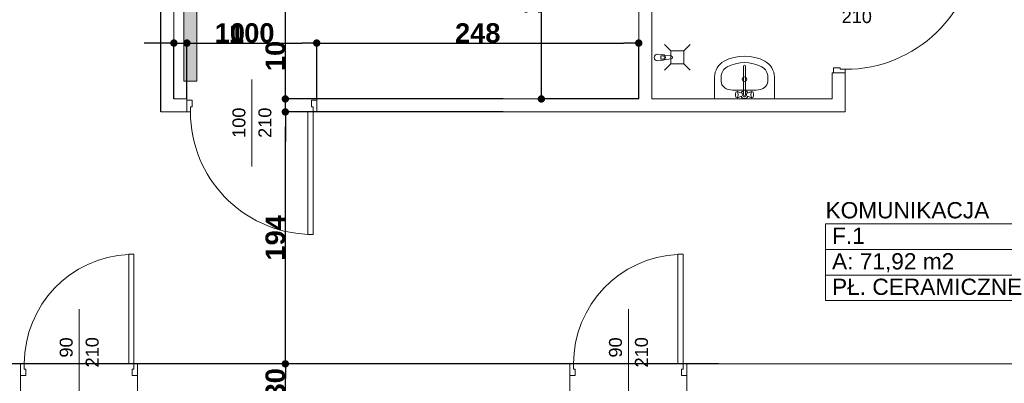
# Model space of a CAD drawing. Header units: millimetres. Extents: x 183299 to 1018155, y -286688 to 171278.
# Tile 78 of 100: x 425421 to 433003, y -97426 to -94626. Entities that reach past the tile are written whole.
import ezdxf
from ezdxf.enums import TextEntityAlignment as Align

# ---------------------------------------------------------------- set-up
doc = ezdxf.new("R2010")
doc.units = ezdxf.units.MM
doc.header["$MEASUREMENT"] = 0
doc.linetypes.add('Przerywana', pattern=[282.222223, 141.111112, -141.111112])
for name, color, linetype in [('Drzwi ArchiCAD', 7, 'Continuous'), ('Elementy Modelu - Strefy', 7, 'Continuous'), ('inwentaryzacja_sciany', 7, 'Continuous'), ('inwentaryzacja_wyposazenie_sanitarne', 7, 'Continuous'), ('Wymiarowanie - Ogólne', 7, 'Continuous'), ('Znaczniki Drzwi', 7, 'Continuous')]:
    doc.layers.add(name, color=color, linetype=linetype)
for name, color, linetype, lineweight in [('Drzwi ArchiCAD_Nr_Pióra__1', 7, 'Continuous', 13), ('Elementy Modelu - Strefy_Nr_Pióra__6', 250, 'Continuous', 18), ('grzejniki_Nr_Pióra__20', 1, 'Continuous', 0), ('inwentaryzacja_sciany_Nr_Pióra__1', 7, 'Continuous', 13), ('inwentaryzacja_wentylacja_Nr_Pióra__20', 1, 'Continuous', 0), ('inwentaryzacja_wyposazenie_sanitarne_Nr_Pióra__1', 7, 'Continuous', 13), ('Znaczniki Drzwi_Nr_Pióra__1', 7, 'Continuous', 13), ('Znaczniki Drzwi_Nr_Pióra__7', 7, 'Continuous', 35)]:
    doc.layers.add(name, color=color, linetype=linetype, lineweight=lineweight)
doc.layers.add('Drzwi ArchiCAD_Nr_Pióra__23', color=7, linetype='Continuous', lineweight=20, true_color=0xff6600)
doc.layers.add('Drzwi ArchiCAD_Nr_Pióra__3', color=7, linetype='Continuous', lineweight=18, true_color=0xff6600)
doc.styles.add('GENERATED_STYLE_1', font='arial.ttf')
doc.styles.add('GENERATED_STYLE_2', font='arialbd.ttf')
doc.styles.get("Standard").update_dxf_attribs({"font": 'txt', "bigfont": 'BIGFONT.SHX'})
doc.dimstyles.new('GENERATED_STYLE__1', dxfattribs={"dimtxt": 150, "dimasz": 114, "dimexe": 0.18, "dimexo": 0, "dimgap": 0.09, "dimtad": 1, "dimtih": 1, "dimtoh": 1, "dimdec": 0, "dimlfac": 0.1, "dimzin": 0, "dimdsep": 46, "dimtxsty": 'GENERATED_STYLE_2', "dimblk": 'ARROWHEAD_11', "dimblk1": 'ARROWHEAD_11', "dimblk2": 'ARROWHEAD_11', "dimcen": 0.09, "dimclrd": 256, "dimclre": 256, "dimclrt": 256, "dimazin": 0, "dimtfac": 1, "dimtdec": 4, "dimtmove": 0, "dimatfit": 3, "dimfxl": 1, "dimtolj": 1, "dimtzin": 0, "dimarcsym": 0})
doc.dimstyles.new('GENERATED_STYLE__2', dxfattribs={"dimtxt": 150, "dimasz": 114, "dimexe": 0.18, "dimexo": 0, "dimgap": 0.09, "dimtad": 1, "dimdec": 0, "dimlfac": 0.1, "dimzin": 0, "dimdsep": 46, "dimtxsty": 'GENERATED_STYLE_2', "dimblk": 'ARROWHEAD_11', "dimblk1": 'ARROWHEAD_11', "dimblk2": 'ARROWHEAD_11', "dimcen": 0.09, "dimclrd": 256, "dimclre": 256, "dimclrt": 256, "dimazin": 0, "dimtfac": 1, "dimtdec": 4, "dimtmove": 0, "dimatfit": 3, "dimfxl": 1, "dimtolj": 1, "dimtzin": 0, "dimarcsym": 0})

# ---------------------------------------------------------------- blocks, each defined once
blk = doc.blocks.new('KOMUNIKACJA_F.1_136_2', base_point=(257052.2, -96495.4))
at = {"layer": 'Elementy Modelu - Strefy_Nr_Pióra__6', "linetype": 'Continuous'}
for p, q in [((256283.3, -96298.9), (257821, -96298.9)), ((256283.3, -96495.4), (256283.3, -96298.9)), ((257821, -96298.9), (257821, -96495.4)), ((257821, -96495.4), (256283.3, -96495.4)), ((256283.3, -96495.4), (257821, -96495.4)), ((256283.3, -96691.8), (256283.3, -96495.4)), ((257821, -96495.4), (257821, -96691.8)), ((257821, -96691.8), (256283.3, -96691.8)), ((256283.3, -96691.8), (257821, -96691.8)), ((256283.3, -96888.2), (256283.3, -96691.8)), ((257821, -96691.8), (257821, -96888.2)), ((257821, -96888.2), (256283.3, -96888.2))]:
    blk.add_line(p, q, dxfattribs=at)
at = {"linetype": 'Continuous', "flags": 1}
for tag in ['ROOM_AREA', 'ROOM_PERIM', 'ROOM_WALLS_SURF', 'ROOM_DOORS_SURF', 'ROOM_WINDS_SURF', 'ROOM_BASELEV', 'ROOM_HEIGHT', 'ROOM_NET_AREA', 'ROOM_REDUCED_AREA', 'ROOM_CALC_AREA', 'ROOM_VOLUME']:
    blk.add_attdef(tag, text='', height=2000, dxfattribs=at).set_placement((257052.2, -97528.5), align=Align.BOTTOM_LEFT)
at = {"layer": 'Elementy Modelu - Strefy_Nr_Pióra__6', "linetype": 'Continuous', "insert": (256333.3, -96523.9), "char_height": 125, "attachment_point": 1, "style": 'GENERATED_STYLE_1'}
blk.add_mtext('{A: 71,92 m2}', dxfattribs=at)
at = {"layer": 'Elementy Modelu - Strefy_Nr_Pióra__6', "style": 'GENERATED_STYLE_1'}
for tag, p in [('ROOM_NAME', (256283.3, -96293)), ('ROOM_NUMBER', (256333.3, -96489.4)), ('basec', (256333.3, -96882.3))]:
    blk.add_attdef(tag, text='', height=125, dxfattribs=at).set_placement(p, align=Align.BOTTOM_LEFT)
blk = doc.blocks.new('D1 Drzwi proste 12_65')
at = {"layer": 'Drzwi ArchiCAD_Nr_Pióra__1', "linetype": 'Continuous'}
for p, q in [((-450, 0), (-450, -90)), ((450, 0), (450, -90))]:
    blk.add_line(p, q, dxfattribs=at)
at = {"layer": 'Drzwi ArchiCAD_Nr_Pióra__23', "linetype": 'Continuous'}
for p, q in [((-422, 0), (-450, 0)), ((-450, 0), (-450, -90)), ((-422, -40), (-422, 0)), ((450, 0), (422, 0)), ((422, 0), (422, -40)), ((450, -90), (450, 0)), ((-410, -40), (-422, -40)), ((-410, -90), (-410, -40)), ((422, -40), (410, -40)), ((410, -40), (410, -90)), ((-450, -90), (-410, -90)), ((410, -90), (450, -90))]:
    blk.add_line(p, q, dxfattribs=at)
at = {"layer": 'Drzwi ArchiCAD_Nr_Pióra__3', "linetype": 'Continuous'}
for p, q in [((422, 844), (382, 844)), ((382, 844), (382, 0)), ((422, 0), (422, 844)), ((382, 0), (422, 0))]:
    blk.add_line(p, q, dxfattribs=at)
blk.add_arc((422, 0), 844, 92.71646, 180, dxfattribs=at)
blk = doc.blocks.new('Znacznik O 12_256')
at = {"layer": 'Znaczniki Drzwi_Nr_Pióra__1', "linetype": 'Continuous'}
blk.add_line((0, 421.4), (0, -450), dxfattribs=at)
at = {"layer": 'Znaczniki Drzwi_Nr_Pióra__7', "linetype": 'Continuous', "char_height": 100, "attachment_point": 7, "rotation": 90, "style": 'GENERATED_STYLE_1'}
for s, insert in [('{90}', (-47.9, 48.2)), ('{210}', (152.1, -27.7))]:
    blk.add_mtext(s, dxfattribs=dict(at, insert=insert))
blk = doc.blocks.new('Znacznik O 12_257')
at = {"layer": 'Znaczniki Drzwi_Nr_Pióra__1', "linetype": 'Continuous'}
blk.add_line((0, 421.4), (0, -450), dxfattribs=at)
at = {"layer": 'Znaczniki Drzwi_Nr_Pióra__7', "linetype": 'Continuous', "char_height": 100, "attachment_point": 7, "rotation": 90, "style": 'GENERATED_STYLE_1'}
for s, insert in [('{90}', (-47.9, 48.2)), ('{210}', (152.1, -27.7))]:
    blk.add_mtext(s, dxfattribs=dict(at, insert=insert))
blk = doc.blocks.new('Ściana_709_2', base_point=(248915.1, -97675.8))
at = {"layer": 'inwentaryzacja_sciany_Nr_Pióra__1', "linetype": 'Continuous'}
for p, q in [((250085.1, -97375.8), (249315.1, -97375.8)), ((250085.1, -97375.8), (250085.1, -97465.8)), ((250985.1, -97375.8), (250985.1, -97465.8)), ((254315.1, -97375.8), (250985.1, -97375.8)), ((254315.1, -97375.8), (254315.1, -97465.8)), ((255215.1, -97375.8), (255215.1, -97465.8)), ((258495.1, -97375.8), (255215.1, -97375.8)), ((250085.1, -97465.8), (250085.1, -97675.8)), ((250985.1, -97465.8), (250985.1, -97675.8)), ((254315.1, -97465.8), (254315.1, -97675.8)), ((255215.1, -97465.8), (255215.1, -97675.8))]:
    blk.add_line(p, q, dxfattribs=at)
at = {"layer": 'Drzwi ArchiCAD', "linetype": 'Continuous'}
for p in [(250535.1, -97375.8), (254765.1, -97375.8)]:
    blk.add_blockref('D1 Drzwi proste 12_65', p, dxfattribs=at)
at = {"layer": 'Znaczniki Drzwi'}
for name, p in [('Znacznik O 12_257', (250535.1, -97375.8)), ('Znacznik O 12_256', (254765.1, -97375.8))]:
    blk.add_blockref(name, p, dxfattribs=at)
blk = doc.blocks.new('Ściana_714_2', base_point=(251165.1, -95435.8))
at = {"layer": 'inwentaryzacja_sciany_Nr_Pióra__1', "linetype": 'Continuous'}
for p, q in [((251165.1, -90825.8), (251165.1, -95435.8)), ((251265.1, -95335.8), (251265.1, -91675.8))]:
    blk.add_line(p, q, dxfattribs=at)
blk = doc.blocks.new('D1 Drzwi proste 12_67')
at = {"layer": 'Drzwi ArchiCAD_Nr_Pióra__1', "linetype": 'Continuous'}
for p, q in [((-500, 0), (-500, -90)), ((500, 0), (500, -90))]:
    blk.add_line(p, q, dxfattribs=at)
at = {"layer": 'Drzwi ArchiCAD_Nr_Pióra__23', "linetype": 'Continuous'}
for p, q in [((-472, 0), (-500, 0)), ((-500, 0), (-500, -90)), ((-472, -40), (-472, 0)), ((500, 0), (472, 0)), ((472, 0), (472, -40)), ((500, -90), (500, 0)), ((-460, -40), (-472, -40)), ((-460, -90), (-460, -40)), ((472, -40), (460, -40)), ((460, -40), (460, -90)), ((-500, -90), (-460, -90)), ((460, -90), (500, -90))]:
    blk.add_line(p, q, dxfattribs=at)
at = {"layer": 'Drzwi ArchiCAD_Nr_Pióra__3', "linetype": 'Continuous'}
for p, q in [((472, 944), (432, 944)), ((432, 944), (432, 0)), ((472, 0), (472, 944)), ((432, 0), (472, 0))]:
    blk.add_line(p, q, dxfattribs=at)
blk.add_arc((472, 0), 944, 92.42851, 180, dxfattribs=at)
blk = doc.blocks.new('Znacznik O 12_260')
at = {"layer": 'Znaczniki Drzwi_Nr_Pióra__1', "linetype": 'Continuous'}
blk.add_line((0, 421.4), (0, -250), dxfattribs=at)
at = {"layer": 'Znaczniki Drzwi_Nr_Pióra__7', "linetype": 'Continuous', "char_height": 100, "attachment_point": 7, "rotation": 270, "style": 'GENERATED_STYLE_1'}
for s, insert in [('{210}', (-152.1, 200)), ('{100}', (47.9, 200))]:
    blk.add_mtext(s, dxfattribs=dict(at, insert=insert))
blk = doc.blocks.new('Ściana_715_2', base_point=(256435.1, -95435.8))
at = {"layer": 'inwentaryzacja_sciany_Nr_Pióra__1', "linetype": 'Continuous'}
for p, q in [((251365.1, -95335.8), (251265.1, -95335.8)), ((251365.1, -95345.8), (251365.1, -95335.8)), ((251365.1, -95435.8), (251365.1, -95345.8)), ((252365.1, -95345.8), (252365.1, -95335.8)), ((254845.1, -95335.8), (252365.1, -95335.8)), ((252365.1, -95435.8), (252365.1, -95345.8)), ((256335.1, -95335.8), (254945.1, -95335.8)), ((251165.1, -95435.8), (251365.1, -95435.8)), ((252365.1, -95435.8), (256435.1, -95435.8))]:
    blk.add_line(p, q, dxfattribs=at)
at = {"layer": 'Drzwi ArchiCAD', "linetype": 'Continuous', "xscale": -1, "rotation": 180}
blk.add_blockref('D1 Drzwi proste 12_67', (251865.1, -95435.8), dxfattribs=at)
at = {"layer": 'Znaczniki Drzwi', "rotation": 180}
blk.add_blockref('Znacznik O 12_260', (251865.1, -95435.8), dxfattribs=at)
blk = doc.blocks.new('D1 Drzwi proste 12_71')
at = {"layer": 'Drzwi ArchiCAD_Nr_Pióra__1', "linetype": 'Continuous'}
for p, q in [((-535, 0), (-535, -90)), ((535, 0), (535, -90))]:
    blk.add_line(p, q, dxfattribs=at)
at = {"layer": 'Drzwi ArchiCAD_Nr_Pióra__23', "linetype": 'Continuous'}
for p, q in [((-507, 0), (-535, 0)), ((-535, 0), (-535, -90)), ((-507, -40), (-507, 0)), ((535, 0), (507, 0)), ((507, 0), (507, -40)), ((535, -90), (535, 0)), ((-495, -40), (-507, -40)), ((-495, -90), (-495, -40)), ((507, -40), (495, -40)), ((495, -40), (495, -90)), ((-535, -90), (-495, -90)), ((495, -90), (535, -90))]:
    blk.add_line(p, q, dxfattribs=at)
at = {"layer": 'Drzwi ArchiCAD_Nr_Pióra__3', "linetype": 'Continuous'}
for p, q in [((507, 1014), (467, 1014)), ((467, 1014), (467, 0)), ((507, 0), (507, 1014)), ((467, 0), (507, 0))]:
    blk.add_line(p, q, dxfattribs=at)
blk.add_arc((507, 0), 1014, 92.26078, 180, dxfattribs=at)
blk = doc.blocks.new('Znacznik O 12_266')
at = {"layer": 'Znaczniki Drzwi_Nr_Pióra__1', "linetype": 'Continuous'}
blk.add_line((0, 421.4), (0, -250), dxfattribs=at)
at = {"layer": 'Znaczniki Drzwi_Nr_Pióra__7', "linetype": 'Continuous', "char_height": 100, "attachment_point": 7, "rotation": 90, "style": 'GENERATED_STYLE_1'}
for s, insert in [('{107}', (-47.9, -27.7)), ('{210}', (152.1, -27.7))]:
    blk.add_mtext(s, dxfattribs=dict(at, insert=insert))
blk = doc.blocks.new('Ściana_724_2', base_point=(256435.1, -91675.8))
at = {"layer": 'inwentaryzacja_sciany_Nr_Pióra__1', "linetype": 'Continuous'}
for p, q in [((256335.1, -91675.8), (256335.1, -93025.8)), ((256435.1, -94065.8), (256435.1, -91675.8)), ((256335.1, -93065.8), (256335.1, -94065.8)), ((256345.1, -94065.8), (256335.1, -94065.8)), ((256435.1, -94065.8), (256345.1, -94065.8)), ((256345.1, -95135.8), (256335.1, -95135.8)), ((256335.1, -95135.8), (256335.1, -95335.8)), ((256435.1, -95135.8), (256345.1, -95135.8)), ((256435.1, -95435.8), (256435.1, -95135.8))]:
    blk.add_line(p, q, dxfattribs=at)
at = {"layer": 'Drzwi ArchiCAD', "linetype": 'Continuous', "xscale": -1, "rotation": 270}
blk.add_blockref('D1 Drzwi proste 12_71', (256435.1, -94600.8), dxfattribs=at)
at = {"layer": 'Znaczniki Drzwi', "rotation": 270}
blk.add_blockref('Znacznik O 12_266', (256435.1, -94600.8), dxfattribs=at)
blk = doc.blocks.new('Ściana_728_2', base_point=(254945.1, -93685.8))
at = {"layer": 'inwentaryzacja_sciany_Nr_Pióra__1', "linetype": 'Continuous'}
for p, q in [((254845.1, -93685.8), (254845.1, -95335.8)), ((254945.1, -95335.8), (254945.1, -93685.8))]:
    blk.add_line(p, q, dxfattribs=at)
blk = doc.blocks.new('Umywalka 01 12_10')
at = {"layer": 'inwentaryzacja_wyposazenie_sanitarne_Nr_Pióra__1', "linetype": 'Continuous'}
for p, q in [((-230, 0), (-230, -168)), ((230, 0), (-230, 0)), ((230, 0), (230, -168)), ((-91.1, -67.7), (-91.1, -67.7)), ((91.1, -67.7), (-91.1, -67.7)), ((-69.1, -22.7), (-70, -29.2)), ((-70, -29.2), (-70, -36.2)), ((-70, -36.2), (-69.1, -42.7)), ((-67.6, -17.4), (-69.1, -22.7)), ((-69.1, -42.7), (-67.6, -48)), ((-65.6, -13.9), (-67.6, -17.4)), ((-67.6, -48), (-65.6, -51.5)), ((-60.4, -10.1), (-65.6, -13.9)), ((-60.4, -55.3), (-65.6, -51.5)), ((-57.6, -8.7), (-60.4, -10.1)), ((-60.4, -55.3), (-57.6, -56.7)), ((-54.8, -10.1), (-57.6, -8.7)), ((-20.1, -20.7), (-57.6, -8.7)), ((-20.1, -44.7), (-57.6, -56.7)), ((-57.6, -56.7), (-54.8, -55.3)), ((-52.3, -14.3), (-54.8, -10.1)), ((-54.8, -55.3), (-52.3, -51.1)), ((-50.5, -20.7), (-52.3, -14.3)), ((-52.3, -51.1), (-50.5, -44.7)), ((-49.5, -28.5), (-50.5, -20.7)), ((-50.5, -44.7), (-49.5, -36.9)), ((-49.5, -36.9), (-49.5, -28.5)), ((-7.9, -31.3), (-7.9, -251.6)), ((7.9, -251.6), (7.9, -31.3)), ((20.1, -20.7), (57.6, -8.7)), ((20.1, -44.7), (57.6, -56.7)), ((50.5, -20.7), (49.5, -28.5)), ((49.5, -28.5), (49.5, -36.9)), ((49.5, -36.9), (50.5, -44.7)), ((52.3, -14.3), (50.5, -20.7)), ((50.5, -44.7), (52.3, -51.1)), ((54.8, -10.1), (52.3, -14.3)), ((52.3, -51.1), (54.8, -55.3)), ((57.6, -8.7), (54.8, -10.1)), ((54.8, -55.3), (57.6, -56.7)), ((60.4, -10.1), (57.6, -8.7)), ((57.6, -56.7), (60.4, -55.3)), ((60.4, -10.1), (65.6, -13.9)), ((60.4, -55.3), (65.6, -51.5)), ((67.6, -17.4), (65.6, -13.9)), ((65.6, -51.5), (67.6, -48)), ((69.1, -22.7), (67.6, -17.4)), ((67.6, -48), (69.1, -42.7)), ((70, -29.2), (69.1, -22.7)), ((69.1, -42.7), (70, -36.2)), ((70, -36.2), (70, -29.2)), ((-180, -134.4), (-180, -168)), ((180, -134.4), (180, -168))]:
    blk.add_line(p, q, dxfattribs=at)
blk.add_circle((0, -151.9), 17.5, dxfattribs=at)
for centre, radius, start, end in [((0, -32.7), 30, 27.97653, 152.02347), ((0, -32.7), 30, 207.97653, 254.77469), ((0, -32.7), 16.8, 298.05488, 241.94512), ((0, -32.7), 8, 10, 170), ((0, -32.7), 30, 285.22531, 332.02347), ((-91.1, -168), 138.9, 180, 241.52544), ((-91.1, -168), 88.9, 180, 241.52544), ((91.1, -168), 88.9, 298.47456, 0), ((91.1, -168), 138.9, 298.47456, 0), ((0, 0), 330, 241.52544, 298.47456), ((0, 0), 280, 241.52544, 298.47456), ((0, -251.6), 7.88, 180, 0)]:
    blk.add_arc(centre, radius, start, end, dxfattribs=at)
for centre, major_axis, start_param, end_param in [((-91.1, -134.4), (88.9, 0), 1.570796, 3.141593), ((91.1, -134.4), (-88.9, 0), 3.141593, 4.712389)]:
    blk.add_ellipse(centre, major_axis=major_axis, ratio=0.750558, start_param=start_param, end_param=end_param, dxfattribs=at)
blk = doc.blocks.new('Kran 12')
at = {"layer": 'inwentaryzacja_wyposazenie_sanitarne_Nr_Pióra__1', "linetype": 'Continuous'}
for p, q in [((-21, -42), (-25, 0)), ((21, -42), (25, 0)), ((-17.7, -51.5), (-11.1, -104.4)), ((-13.6, -39.8), (-13.6, -24.9)), ((-13.6, -24.9), (13.6, -24.9)), ((11.1, -104.4), (17.7, -51.5)), ((13.6, -24.9), (13.6, -39.8))]:
    blk.add_line(p, q, dxfattribs=at)
for centre, radius, start, end in [((0, 0), 25, 0, 180), ((0, -40.1), 21.1, 185.16961, 354.83039), ((0, -39.8), 13.6, 180, 0), ((0, -103), 11.2, 187.13892, 352.86108)]:
    blk.add_arc(centre, radius, start, end, dxfattribs=at)
blk = doc.blocks.new('ARROWHEAD_11')
at = {"linetype": 'Continuous'}
blk.add_line((0, 0), (-1, 0), dxfattribs=at)
at = {"linetype": 'Continuous', "const_width": 0.25, "flags": 128}
blk.add_lwpolyline([(-0.125, 0, 1), (0.125, 0, 1)], format="xyb", close=True, dxfattribs=at)
blk = doc.blocks.new('*D5304')
at = {"layer": 'Defpoints', "color": 0}
for p in [(423058, -97276.3), (430803, -97276.3), (430803, -97576.3)]:
    blk.add_point(p, dxfattribs=at)
at = {"layer": 'Wymiarowanie - Ogólne', "linetype": 'Continuous', "lineweight": -2}
for p, q in [((430803, -97276.3), (423057.8, -97276.3)), ((423058, -97462.3), (423058, -97390.3)), ((430803, -97576.3), (423057.8, -97576.3))]:
    blk.add_line(p, q, dxfattribs=at)
at = {"layer": 'Wymiarowanie - Ogólne', "lineweight": -2, "xscale": 114, "yscale": 114, "zscale": 114}
for p, rotation in [((423058, -97276.3), 90), ((423058, -97576.3), 270)]:
    blk.add_blockref('ARROWHEAD_11', p, dxfattribs=dict(at, rotation=rotation))
at = {"layer": 'Wymiarowanie - Ogólne', "insert": (422981.4, -97426.3), "char_height": 150, "attachment_point": 5, "rotation": 90, "style": 'GENERATED_STYLE_2'}
blk.add_mtext('\\A1;30', dxfattribs=at)
blk = doc.blocks.new('*D5305')
at = {"layer": 'Defpoints', "color": 0}
for p in [(423058, -93976.3), (424258, -93976.3), (430803, -97276.3)]:
    blk.add_point(p, dxfattribs=at)
at = {"layer": 'Wymiarowanie - Ogólne', "linetype": 'Continuous', "lineweight": -2}
for p, q in [((424258, -93976.3), (423057.8, -93976.3)), ((423058, -97162.3), (423058, -94090.3)), ((430803, -97276.3), (423057.8, -97276.3))]:
    blk.add_line(p, q, dxfattribs=at)
at = {"layer": 'Wymiarowanie - Ogólne', "lineweight": -2, "xscale": 114, "yscale": 114, "zscale": 114}
for p, rotation in [((423058, -93976.3), 90), ((423058, -97276.3), 270)]:
    blk.add_blockref('ARROWHEAD_11', p, dxfattribs=dict(at, rotation=rotation))
at = {"layer": 'Wymiarowanie - Ogólne', "insert": (422981.4, -95626.3), "char_height": 150, "attachment_point": 5, "rotation": 90, "style": 'GENERATED_STYLE_2'}
blk.add_mtext('\\A1;330', dxfattribs=at)
blk = doc.blocks.new('*D6531')
at = {"layer": 'Defpoints', "color": 0}
for p in [(427466.4, -97276.3), (430803, -97276.3), (430803, -97576.3)]:
    blk.add_point(p, dxfattribs=at)
at = {"layer": 'Wymiarowanie - Ogólne', "linetype": 'Continuous', "lineweight": -2}
for p, q in [((430803, -97276.3), (427466.2, -97276.3)), ((427466.4, -97462.3), (427466.4, -97390.3)), ((430803, -97576.3), (427466.2, -97576.3))]:
    blk.add_line(p, q, dxfattribs=at)
at = {"layer": 'Wymiarowanie - Ogólne', "lineweight": -2, "xscale": 114, "yscale": 114, "zscale": 114}
for p, rotation in [((427466.4, -97276.3), 90), ((427466.4, -97576.3), 270)]:
    blk.add_blockref('ARROWHEAD_11', p, dxfattribs=dict(at, rotation=rotation))
at = {"layer": 'Wymiarowanie - Ogólne', "insert": (427389.8, -97426.3), "char_height": 150, "attachment_point": 5, "rotation": 90, "style": 'GENERATED_STYLE_2'}
blk.add_mtext('\\A1;30', dxfattribs=at)
blk = doc.blocks.new('*D6532')
at = {"layer": 'Defpoints', "color": 0}
for p in [(427466.4, -95336.3), (429143, -95336.3), (430803, -97276.3)]:
    blk.add_point(p, dxfattribs=at)
at = {"layer": 'Wymiarowanie - Ogólne', "linetype": 'Continuous', "lineweight": -2}
for p, q in [((429143, -95336.3), (427466.2, -95336.3)), ((427466.4, -97162.3), (427466.4, -95450.3)), ((430803, -97276.3), (427466.2, -97276.3))]:
    blk.add_line(p, q, dxfattribs=at)
at = {"layer": 'Wymiarowanie - Ogólne', "lineweight": -2, "xscale": 114, "yscale": 114, "zscale": 114}
for p, rotation in [((427466.4, -95336.3), 90), ((427466.4, -97276.3), 270)]:
    blk.add_blockref('ARROWHEAD_11', p, dxfattribs=dict(at, rotation=rotation))
at = {"layer": 'Wymiarowanie - Ogólne', "insert": (427389.7, -96306.3), "char_height": 150, "attachment_point": 5, "rotation": 90, "style": 'GENERATED_STYLE_2'}
blk.add_mtext('\\A1;194', dxfattribs=at)
blk = doc.blocks.new('*D6533')
at = {"layer": 'Defpoints', "color": 0}
for p in [(427466.4, -95236.3), (429143, -95236.3), (429143, -95336.3)]:
    blk.add_point(p, dxfattribs=at)
at = {"layer": 'Wymiarowanie - Ogólne', "linetype": 'Continuous', "lineweight": -2}
for p, q in [((427466.4, -95122.3), (427466.4, -94802.2)), ((429143, -95236.3), (427466.2, -95236.3)), ((427466.4, -95336.3), (427466.4, -95236.3)), ((429143, -95336.3), (427466.2, -95336.3)), ((427466.4, -95450.3), (427466.4, -95564.3))]:
    blk.add_line(p, q, dxfattribs=at)
at = {"layer": 'Wymiarowanie - Ogólne', "lineweight": -2, "xscale": 114, "yscale": 114, "zscale": 114}
for p, rotation in [((427466.4, -95236.3), 270), ((427466.4, -95336.3), 90)]:
    blk.add_blockref('ARROWHEAD_11', p, dxfattribs=dict(at, rotation=rotation))
at = {"layer": 'Wymiarowanie - Ogólne', "insert": (427389.8, -94905.3), "char_height": 150, "attachment_point": 5, "rotation": 90, "style": 'GENERATED_STYLE_2'}
blk.add_mtext('\\A1;10', dxfattribs=at)
blk = doc.blocks.new('*D6534')
at = {"layer": 'Defpoints', "color": 0}
for p in [(427466.4, -91576.3), (431908, -91576.3), (429143, -95236.3)]:
    blk.add_point(p, dxfattribs=at)
at = {"layer": 'Wymiarowanie - Ogólne', "linetype": 'Continuous', "lineweight": -2}
for p, q in [((431908, -91576.3), (427466.2, -91576.3)), ((427466.4, -95122.3), (427466.4, -91690.3)), ((429143, -95236.3), (427466.2, -95236.3))]:
    blk.add_line(p, q, dxfattribs=at)
at = {"layer": 'Wymiarowanie - Ogólne', "lineweight": -2, "xscale": 114, "yscale": 114, "zscale": 114}
for p, rotation in [((427466.4, -91576.3), 90), ((427466.4, -95236.3), 270)]:
    blk.add_blockref('ARROWHEAD_11', p, dxfattribs=dict(at, rotation=rotation))
at = {"layer": 'Wymiarowanie - Ogólne', "insert": (427389.8, -93406.3), "char_height": 150, "attachment_point": 5, "rotation": 90, "style": 'GENERATED_STYLE_2'}
blk.add_mtext('\\A1;366', dxfattribs=at)
blk = doc.blocks.new('*D6555')
at = {"layer": 'Defpoints', "color": 0}
for p in [(429437.9, -93586.3), (429888, -93586.3), (430188, -95236.3)]:
    blk.add_point(p, dxfattribs=at)
at = {"layer": 'Wymiarowanie - Ogólne', "linetype": 'Continuous', "lineweight": -2}
for p, q in [((429888, -93586.3), (429437.7, -93586.3)), ((429437.9, -95122.3), (429437.9, -93700.3)), ((430188, -95236.3), (429437.7, -95236.3))]:
    blk.add_line(p, q, dxfattribs=at)
at = {"layer": 'Wymiarowanie - Ogólne', "lineweight": -2, "xscale": 114, "yscale": 114, "zscale": 114}
for p, rotation in [((429437.9, -93586.3), 90), ((429437.9, -95236.3), 270)]:
    blk.add_blockref('ARROWHEAD_11', p, dxfattribs=dict(at, rotation=rotation))
at = {"layer": 'Wymiarowanie - Ogólne', "insert": (429361.3, -94411.3), "char_height": 150, "attachment_point": 5, "rotation": 90, "style": 'GENERATED_STYLE_2'}
blk.add_mtext('\\A1;165', dxfattribs=at)
blk = doc.blocks.new('*D6565')
at = {"layer": 'Defpoints', "color": 0}
for p in [(426708, -94806.1), (426608, -95236.3), (426708, -95236.3)]:
    blk.add_point(p, dxfattribs=at)
at = {"layer": 'Wymiarowanie - Ogólne', "linetype": 'Continuous', "lineweight": -2}
for p, q in [((426494, -94806.1), (426380, -94806.1)), ((426608, -95236.3), (426608, -94806)), ((426608, -94806.1), (426708, -94806.1)), ((426708, -95236.3), (426708, -94806)), ((426822, -94806.1), (427142.1, -94806.1))]:
    blk.add_line(p, q, dxfattribs=at)
at = {"layer": 'Wymiarowanie - Ogólne', "lineweight": -2, "xscale": 114, "yscale": 114, "zscale": 114}
blk.add_blockref('ARROWHEAD_11', (426608, -94806.1), dxfattribs=at)
at = {"layer": 'Wymiarowanie - Ogólne', "lineweight": -2, "xscale": 114, "yscale": 114, "zscale": 114, "rotation": 180}
blk.add_blockref('ARROWHEAD_11', (426708, -94806.1), dxfattribs=at)
at = {"layer": 'Wymiarowanie - Ogólne', "insert": (427039, -94729.5), "char_height": 150, "attachment_point": 5, "style": 'GENERATED_STYLE_2'}
blk.add_mtext('\\A1;10', dxfattribs=at)
blk = doc.blocks.new('*D6566')
at = {"layer": 'Defpoints', "color": 0}
for p in [(427708, -94806.1), (426708, -95236.3), (427708, -95236.3)]:
    blk.add_point(p, dxfattribs=at)
at = {"layer": 'Wymiarowanie - Ogólne', "linetype": 'Continuous', "lineweight": -2}
for p, q in [((426708, -95236.3), (426708, -94806)), ((426822, -94806.1), (427594, -94806.1)), ((427708, -95236.3), (427708, -94806))]:
    blk.add_line(p, q, dxfattribs=at)
at = {"layer": 'Wymiarowanie - Ogólne', "lineweight": -2, "xscale": 114, "yscale": 114, "zscale": 114, "rotation": 180}
blk.add_blockref('ARROWHEAD_11', (426708, -94806.1), dxfattribs=at)
at = {"layer": 'Wymiarowanie - Ogólne', "lineweight": -2, "xscale": 114, "yscale": 114, "zscale": 114}
blk.add_blockref('ARROWHEAD_11', (427708, -94806.1), dxfattribs=at)
at = {"layer": 'Wymiarowanie - Ogólne', "insert": (427208, -94729.5), "char_height": 150, "attachment_point": 5, "style": 'GENERATED_STYLE_2'}
blk.add_mtext('\\A1;100', dxfattribs=at)
blk = doc.blocks.new('*D6567')
at = {"layer": 'Defpoints', "color": 0}
for p in [(430188, -94806.1), (427708, -95236.3), (430188, -95236.3)]:
    blk.add_point(p, dxfattribs=at)
at = {"layer": 'Wymiarowanie - Ogólne', "linetype": 'Continuous', "lineweight": -2}
for p, q in [((427708, -95236.3), (427708, -94806)), ((427822, -94806.1), (430074, -94806.1)), ((430188, -95236.3), (430188, -94806))]:
    blk.add_line(p, q, dxfattribs=at)
at = {"layer": 'Wymiarowanie - Ogólne', "lineweight": -2, "xscale": 114, "yscale": 114, "zscale": 114, "rotation": 180}
blk.add_blockref('ARROWHEAD_11', (427708, -94806.1), dxfattribs=at)
at = {"layer": 'Wymiarowanie - Ogólne', "lineweight": -2, "xscale": 114, "yscale": 114, "zscale": 114}
blk.add_blockref('ARROWHEAD_11', (430188, -94806.1), dxfattribs=at)
at = {"layer": 'Wymiarowanie - Ogólne', "insert": (428948, -94729.4), "char_height": 150, "attachment_point": 5, "style": 'GENERATED_STYLE_2'}
blk.add_mtext('\\A1;248', dxfattribs=at)
blk = doc.blocks.new('*D6569')
at = {"layer": 'Defpoints', "color": 0}
for p in [(426508, -92831.3), (424658, -93576.3), (426508, -95336.3)]:
    blk.add_point(p, dxfattribs=at)
at = {"layer": 'Wymiarowanie - Ogólne', "linetype": 'Continuous', "lineweight": -2}
for p, q in [((424658, -93576.3), (424658, -92831.1)), ((424772, -92831.3), (426394, -92831.3)), ((426508, -95336.3), (426508, -92831.1))]:
    blk.add_line(p, q, dxfattribs=at)
at = {"layer": 'Wymiarowanie - Ogólne', "lineweight": -2, "xscale": 114, "yscale": 114, "zscale": 114, "rotation": 180}
blk.add_blockref('ARROWHEAD_11', (424658, -92831.3), dxfattribs=at)
at = {"layer": 'Wymiarowanie - Ogólne', "lineweight": -2, "xscale": 114, "yscale": 114, "zscale": 114}
blk.add_blockref('ARROWHEAD_11', (426508, -92831.3), dxfattribs=at)
at = {"layer": 'Wymiarowanie - Ogólne', "insert": (425583, -92754.6), "char_height": 150, "attachment_point": 5, "style": 'GENERATED_STYLE_2'}
blk.add_mtext('\\A1;185', dxfattribs=at)

msp = doc.modelspace()

# ---------------------------------------------------------------- hatches: boundary and pattern name
at = {"layer": 'inwentaryzacja_wentylacja_Nr_Pióra__20', "linetype": 'Continuous'}
msp.add_hatch(color=256, dxfattribs=at).paths.add_polyline_path([(426684.02796, -95100.21403), (426784.02796, -95100.21403), (426784.02796, -94100.21403), (426684.02796, -94100.21403)], flags=0)

# ---------------------------------------------------------------- linework, layer by layer
at = {"layer": 'grzejniki_Nr_Pióra__20', "linetype": 'Continuous'}
for p, q in [((426684.02796, -94100.21403), (426684.02796, -95100.21403)), ((426784.02796, -94100.21403), (426784.02796, -95100.21403)), ((426784.02796, -95100.21403), (426684.02796, -95100.21403))]:
    msp.add_line(p, q, dxfattribs=at)
at = {"layer": 'inwentaryzacja_sciany_Nr_Pióra__1', "linetype": 'Przerywana'}
for p, q in [((430435.45574, -94866.77245), (430386.93347, -94818.25018)), ((430535.45574, -94866.77245), (430583.978, -94818.25018)), ((430435.45574, -94966.77245), (430435.45574, -94866.77245)), ((430535.45574, -94866.77245), (430435.45574, -94866.77245)), ((430535.45574, -94866.77245), (430535.45574, -94966.77245)), ((430435.45574, -94966.77245), (430386.93347, -95015.29471)), ((430535.45574, -94966.77245), (430435.45574, -94966.77245)), ((430535.45574, -94966.77245), (430583.978, -95015.29471))]:
    msp.add_line(p, q, dxfattribs=at)

# ---------------------------------------------------------------- block references
at = {"layer": 'Elementy Modelu - Strefy', "linetype": 'Continuous'}
ref = msp.add_blockref('KOMUNIKACJA_F.1_136_2', (432395.07882, -96395.92652), dxfattribs=at)
ref.add_attrib('ROOM_NAME', 'KOMUNIKACJA', dxfattribs={"layer": 'Elementy Modelu - Strefy_Nr_Pióra__6', "color": 5, "linetype": 'Continuous', "height": 125, "style": 'GENERATED_STYLE_1'}).set_placement((431626.22007, -96193.58417), align=Align.BOTTOM_LEFT)
ref.add_attrib('ROOM_NUMBER', 'F.1', dxfattribs={"layer": 'Elementy Modelu - Strefy_Nr_Pióra__6', "color": 5, "linetype": 'Continuous', "height": 125, "style": 'GENERATED_STYLE_1'}).set_placement((431676.22007, -96390.01274), align=Align.BOTTOM_LEFT)
ref.add_attrib('basec', 'PŁ. CERAMICZNE', dxfattribs={"layer": 'Elementy Modelu - Strefy_Nr_Pióra__6', "color": 5, "linetype": 'Continuous', "height": 125, "style": 'GENERATED_STYLE_1'}).set_placement((431676.22007, -96782.86988), align=Align.BOTTOM_LEFT)
at = {"layer": 'inwentaryzacja_sciany'}
for name, p in [('Ściana_714_2', (426507.95206, -95336.32699)), ('Ściana_724_2', (431777.95206, -91576.32699)), ('Ściana_728_2', (430287.95206, -93586.32699)), ('Ściana_715_2', (431777.95206, -95336.32699)), ('Ściana_709_2', (424257.95206, -97576.32699))]:
    msp.add_blockref(name, p, dxfattribs=at)
at = {"layer": 'inwentaryzacja_wyposazenie_sanitarne', "linetype": 'Continuous', "rotation": 90}
msp.add_blockref('Kran 12', (430332.75092, -94916.77245), dxfattribs=at)
at = {"layer": 'inwentaryzacja_wyposazenie_sanitarne', "linetype": 'Continuous', "xscale": -1, "rotation": 180}
msp.add_blockref('Umywalka 01 12_10', (431002.17879, -95236.32699), dxfattribs=at)

# ---------------------------------------------------------------- dimensions: what is measured, and where the dimension line sits
at = {"layer": 'Wymiarowanie - Ogólne', "linetype": 'Continuous'}
for base, p1, p2, picture, middle in [((427466.39736, -91576.32699), (429142.95206, -95236.32699), (431907.95206, -91576.32699), '*D6534', (427389.80736, -93406.32699)), ((429437.91859, -93586.32699), (430187.95206, -95236.32699), (429887.95206, -93586.32699), '*D6555', (429361.32859, -94411.32699)), ((423057.95206, -93976.32699), (430802.95206, -97276.32699), (424257.95206, -93976.32699), '*D5305', (422981.36206, -95626.32699)), ((427466.39736, -95236.32699), (429142.95206, -95336.32699), (429142.95206, -95236.32699), '*D6533', (427389.80736, -94905.26199)), ((427466.39736, -95336.32699), (430802.95206, -97276.32699), (429142.95206, -95336.32699), '*D6532', (427389.65736, -96306.32699)), ((423057.95206, -97276.32699), (430802.95206, -97576.32699), (430802.95206, -97276.32699), '*D5304', (422981.36206, -97426.32699)), ((427466.39736, -97276.32699), (430802.95206, -97576.32699), (430802.95206, -97276.32699), '*D6531', (427389.80736, -97426.32699))]:
    dim = msp.add_linear_dim(base=base, p1=p1, p2=p2, angle=90, dimstyle='GENERATED_STYLE__2', dxfattribs=at)
    dim.commit()
    dim.dimension.update_dxf_attribs({"geometry": picture, "text_midpoint": middle})
for base, p1, p2, picture, middle in [((426507.95206, -92831.29643), (424657.95206, -93576.32699), (426507.95206, -95336.32699), '*D6569', (425582.95206, -92754.55643)), ((426707.95206, -94806.13527), (426607.95206, -95236.32699), (426707.95206, -95236.32699), '*D6565', (427039.01706, -94729.54527)), ((427707.95206, -94806.13527), (426707.95206, -95236.32699), (427707.95206, -95236.32699), '*D6566', (427207.95206, -94729.54527)), ((430187.95206, -94806.13527), (427707.95206, -95236.32699), (430187.95206, -95236.32699), '*D6567', (428947.95206, -94729.39527))]:
    dim = msp.add_linear_dim(base=base, p1=p1, p2=p2, dimstyle='GENERATED_STYLE__1', dxfattribs=at)
    dim.commit()
    dim.dimension.update_dxf_attribs({"geometry": picture, "text_midpoint": middle})

doc.saveas('drawing.dxf')
